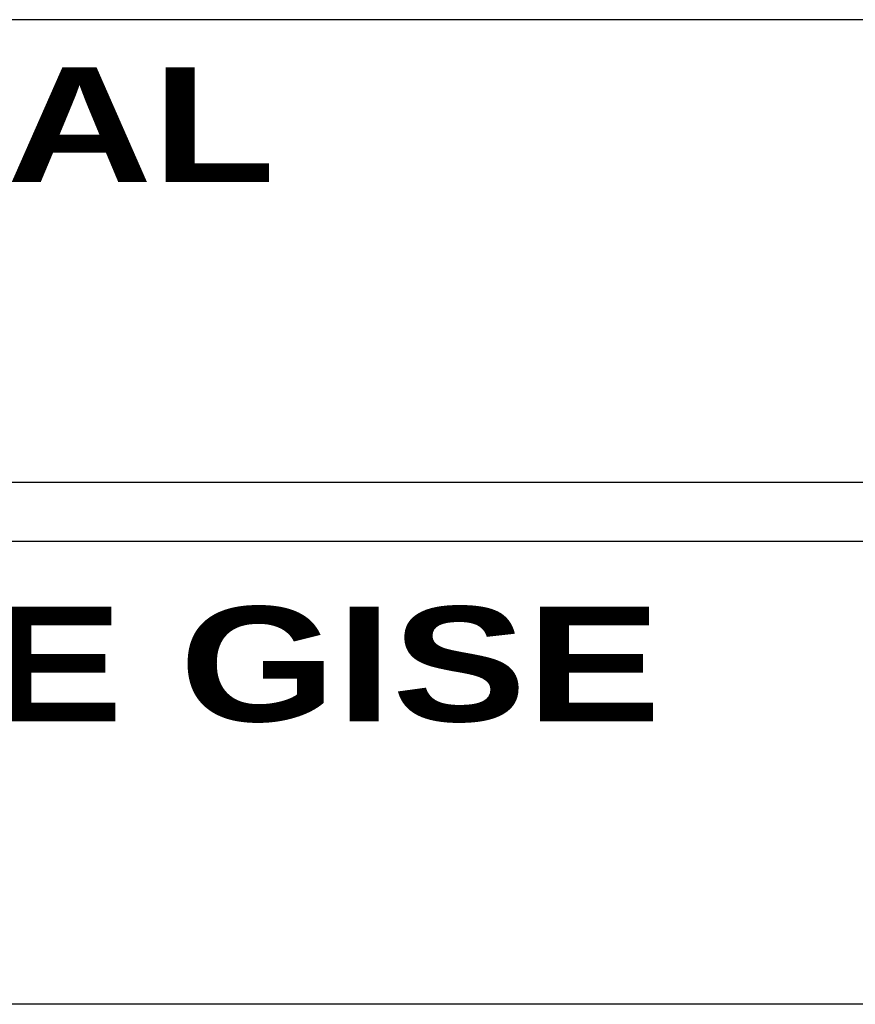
# Model space of a CAD drawing. Header units: millimetres. Extents: x 26 to 1362, y 24 to 358.
# Tile 15 of 256: x 152.15 to 154.35, y 286.27 to 288.87. Entities that reach past the tile are written whole.
import ezdxf
from ezdxf.enums import TextEntityAlignment as Align

# ---------------------------------------------------------------- set-up
doc = ezdxf.new("R2010")
doc.units = ezdxf.units.MM
doc.styles.add('GG-050-ArialBlack', font='ariblk.ttf', dxfattribs={"width": 1.2, "height": 0.22})

# ---------------------------------------------------------------- blocks, each defined once
blk = doc.blocks.new('CARIMBO')
at = {"color": 6}
for p, q in [((0, 0.106765), (-0.17496, 0.106765)), ((0, 0.086423), (-0.17496, 0.086423)), ((0, 0.083817), (-0.17496, 0.083817)), ((0, 0.063475), (-0.17496, 0.063475))]:
    blk.add_line(p, q, dxfattribs=at)
at = {"color": 5, "style": 'GG-050-ArialBlack', "width": 1.1}
for s, p in [('POLICIA FEDERAL', (-0.092411, 0.09963)), ('REFORMA DA BASE GISE', (-0.090722, 0.075917))]:
    blk.add_text(s, height=0.00504, dxfattribs=at).set_placement(p, align=Align.CENTER)

msp = doc.modelspace()

# ---------------------------------------------------------------- block references
at = {"xscale": 60, "yscale": 60, "zscale": 60}
msp.add_blockref('CARIMBO', (155.9601, 282.4632), dxfattribs=at)

doc.saveas('drawing.dxf')
